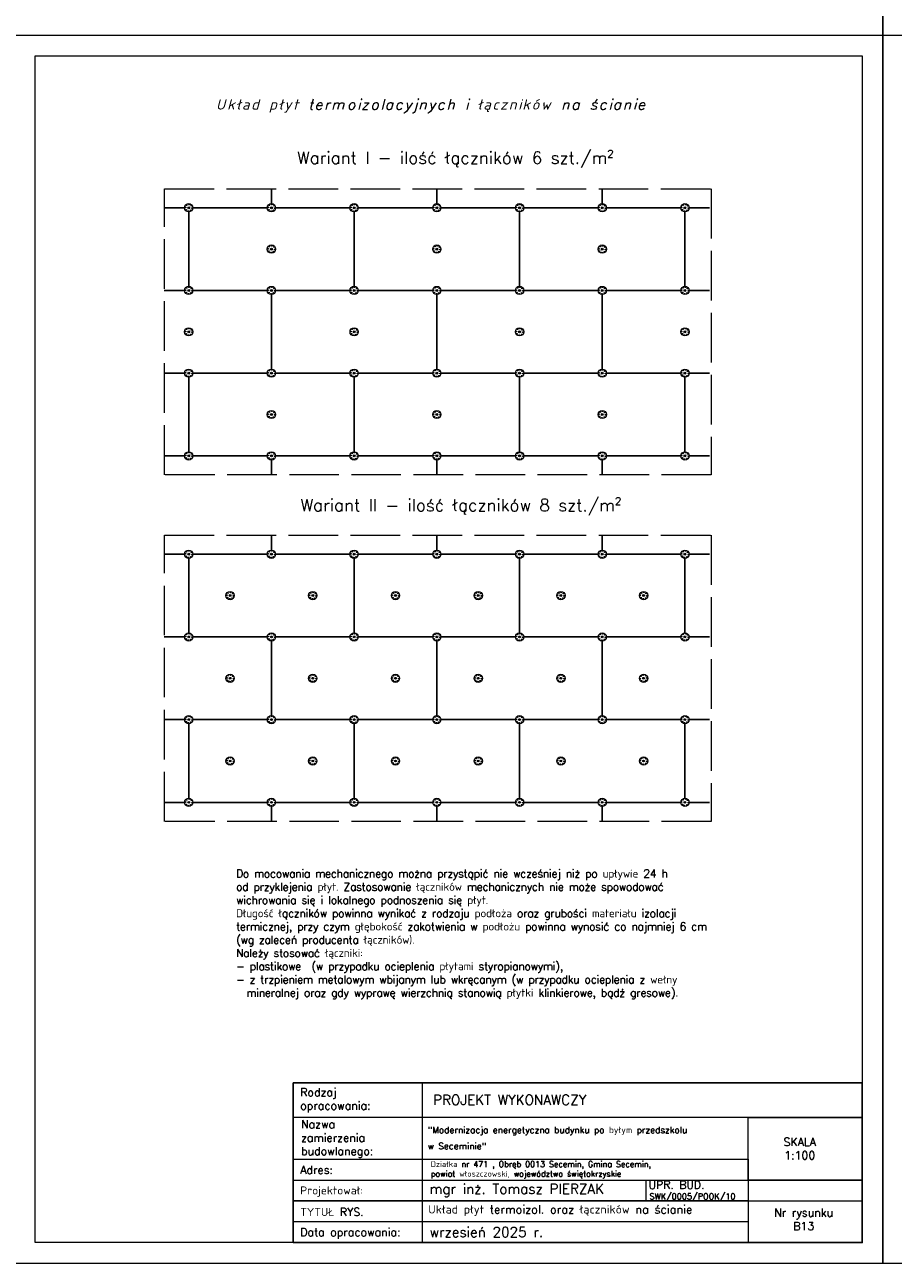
# Model space of a CAD drawing. Header units: millimetres. Extents: x 0 to 54826, y 42154 to 60442.
# Tile 30 of 64: x 48551 to 50651, y 42154 to 45149. Entities that reach past the tile are written whole.
import ezdxf

# ---------------------------------------------------------------- set-up
doc = ezdxf.new("R2010")
doc.units = ezdxf.units.MM
doc.linetypes.add('ACAD_ISO02W100', pattern=[15, 12, -3])
for name, color, linetype, lineweight in [('cienka', 3, 'Continuous', 18), ('linia', 100, 'Continuous', 25), ('opisy', 4, 'Continuous', 18), ('przerywa', 100, 'ACAD_ISO02W100', 5)]:
    doc.layers.add(name, color=color, linetype=linetype, lineweight=lineweight)
doc.styles.add('KASIA', font='romans.shx', dxfattribs={"height": 20})
doc.styles.get("Standard").update_dxf_attribs({"font": 'GOTHIC.TTF'})
doc.styles.add('tekst', font='segoeui.ttf', dxfattribs={"height": 20})

msp = doc.modelspace()

# ---------------------------------------------------------------- hatches: boundary and pattern name
at = {"lineweight": 5, "true_color": 0x000000}
for points in [[(48949.719, 44706.746, 1), (48945.297, 44706.746, 1)], [(49149.719, 44706.746, 1), (49145.297, 44706.746, 1)], [(49349.719, 44706.746, 1), (49345.297, 44706.746, 1)], [(49349.719, 44706.746, 1), (49345.297, 44706.746, 1)], [(49549.719, 44706.746, 1), (49545.297, 44706.746, 1)], [(49749.719, 44706.746, 1), (49745.297, 44706.746, 1)], [(49949.719, 44706.746, 1), (49945.297, 44706.746, 1)], [(50149.719, 44706.746, 1), (50145.297, 44706.746, 1)], [(49149.719, 44606.746, 1), (49145.297, 44606.746, 1)], [(49549.719, 44606.746, 1), (49545.297, 44606.746, 1)], [(49949.719, 44606.746, 1), (49945.297, 44606.746, 1)], [(48949.719, 44506.746, 1), (48945.297, 44506.746, 1)], [(49149.719, 44506.746, 1), (49145.297, 44506.746, 1)], [(49349.719, 44506.746, 1), (49345.297, 44506.746, 1)], [(49349.719, 44506.746, 1), (49345.297, 44506.746, 1)], [(49549.719, 44506.746, 1), (49545.297, 44506.746, 1)], [(49749.719, 44506.746, 1), (49745.297, 44506.746, 1)], [(49949.719, 44506.746, 1), (49945.297, 44506.746, 1)], [(50149.719, 44506.746, 1), (50145.297, 44506.746, 1)], [(48949.719, 44406.746, 1), (48945.297, 44406.746, 1)], [(49349.719, 44406.746, 1), (49345.297, 44406.746, 1)], [(49349.719, 44406.746, 1), (49345.297, 44406.746, 1)], [(49749.719, 44406.746, 1), (49745.297, 44406.746, 1)], [(50149.719, 44406.746, 1), (50145.297, 44406.746, 1)], [(48949.719, 44306.746, 1), (48945.297, 44306.746, 1)], [(49149.719, 44306.746, 1), (49145.297, 44306.746, 1)], [(49349.719, 44306.746, 1), (49345.297, 44306.746, 1)], [(49349.719, 44306.746, 1), (49345.297, 44306.746, 1)], [(49549.719, 44306.746, 1), (49545.297, 44306.746, 1)], [(49749.719, 44306.746, 1), (49745.297, 44306.746, 1)], [(49949.719, 44306.746, 1), (49945.297, 44306.746, 1)], [(50149.719, 44306.746, 1), (50145.297, 44306.746, 1)], [(49149.719, 44206.746, 1), (49145.297, 44206.746, 1)], [(49549.719, 44206.746, 1), (49545.297, 44206.746, 1)], [(49949.719, 44206.746, 1), (49945.297, 44206.746, 1)], [(48949.719, 44106.746, 1), (48945.297, 44106.746, 1)], [(49149.719, 44106.746, 1), (49145.297, 44106.746, 1)], [(49349.719, 44106.746, 1), (49345.297, 44106.746, 1)], [(49349.719, 44106.746, 1), (49345.297, 44106.746, 1)], [(49549.719, 44106.746, 1), (49545.297, 44106.746, 1)], [(49749.719, 44106.746, 1), (49745.297, 44106.746, 1)], [(49949.719, 44106.746, 1), (49945.297, 44106.746, 1)], [(50149.719, 44106.746, 1), (50145.297, 44106.746, 1)], [(48949.719, 43868.898, 1), (48945.297, 43868.898, 1)], [(49149.719, 43868.898, 1), (49145.297, 43868.898, 1)], [(49349.719, 43868.898, 1), (49345.297, 43868.898, 1)], [(49349.719, 43868.898, 1), (49345.297, 43868.898, 1)], [(49549.719, 43868.898, 1), (49545.297, 43868.898, 1)], [(49749.719, 43868.898, 1), (49745.297, 43868.898, 1)], [(49949.719, 43868.898, 1), (49945.297, 43868.898, 1)], [(50149.719, 43868.898, 1), (50145.297, 43868.898, 1)], [(49049.719, 43768.898, 1), (49045.297, 43768.898, 1)], [(49249.719, 43768.898, 1), (49245.297, 43768.898, 1)], [(49449.719, 43768.898, 1), (49445.297, 43768.898, 1)], [(49649.719, 43768.898, 1), (49645.297, 43768.898, 1)], [(49849.719, 43768.898, 1), (49845.297, 43768.898, 1)], [(50049.719, 43768.898, 1), (50045.297, 43768.898, 1)], [(48949.719, 43668.898, 1), (48945.297, 43668.898, 1)], [(49149.719, 43668.898, 1), (49145.297, 43668.898, 1)], [(49349.719, 43668.898, 1), (49345.297, 43668.898, 1)], [(49349.719, 43668.898, 1), (49345.297, 43668.898, 1)], [(49549.719, 43668.898, 1), (49545.297, 43668.898, 1)], [(49749.719, 43668.898, 1), (49745.297, 43668.898, 1)], [(49949.719, 43668.898, 1), (49945.297, 43668.898, 1)], [(50149.719, 43668.898, 1), (50145.297, 43668.898, 1)], [(49049.719, 43568.898, 1), (49045.297, 43568.898, 1)], [(49249.719, 43568.898, 1), (49245.297, 43568.898, 1)], [(49449.719, 43568.898, 1), (49445.297, 43568.898, 1)], [(49649.719, 43568.898, 1), (49645.297, 43568.898, 1)], [(49849.719, 43568.898, 1), (49845.297, 43568.898, 1)], [(50045.297, 43568.898, -1), (50049.719, 43568.898, -1)], [(48949.719, 43468.898, 1), (48945.297, 43468.898, 1)], [(49149.719, 43468.898, 1), (49145.297, 43468.898, 1)], [(49349.719, 43468.898, 1), (49345.297, 43468.898, 1)], [(49349.719, 43468.898, 1), (49345.297, 43468.898, 1)], [(49549.719, 43468.898, 1), (49545.297, 43468.898, 1)], [(49749.719, 43468.898, 1), (49745.297, 43468.898, 1)], [(49949.719, 43468.898, 1), (49945.297, 43468.898, 1)], [(50149.719, 43468.898, 1), (50145.297, 43468.898, 1)], [(49049.719, 43368.898, 1), (49045.297, 43368.898, 1)], [(49249.719, 43368.898, 1), (49245.297, 43368.898, 1)], [(49449.719, 43368.898, 1), (49445.297, 43368.898, 1)], [(49649.719, 43368.898, 1), (49645.297, 43368.898, 1)], [(49849.719, 43368.898, 1), (49845.297, 43368.898, 1)], [(50049.719, 43368.898, 1), (50045.297, 43368.898, 1)], [(48949.719, 43268.898, 1), (48945.297, 43268.898, 1)], [(49149.719, 43268.898, 1), (49145.297, 43268.898, 1)], [(49349.719, 43268.898, 1), (49345.297, 43268.898, 1)], [(49349.719, 43268.898, 1), (49345.297, 43268.898, 1)], [(49549.719, 43268.898, 1), (49545.297, 43268.898, 1)], [(49749.719, 43268.898, 1), (49745.297, 43268.898, 1)], [(49949.719, 43268.898, 1), (49945.297, 43268.898, 1)], [(50149.719, 43268.898, 1), (50145.297, 43268.898, 1)]]:
    msp.add_hatch(color=18, dxfattribs=at).paths.add_polyline_path(points)

# ---------------------------------------------------------------- linework, layer by layer
at = {"color": 18, "lineweight": 5, "true_color": 0x000000}
for centre, radius in [((48947.508, 44706.746), 10), ((48948.379, 44714.776), 1.016), ((49147.508, 44706.746), 10), ((49148.379, 44714.776), 1.016), ((49347.508, 44706.746), 10), ((49347.508, 44706.746), 10), ((49348.379, 44714.776), 1.016), ((49348.379, 44714.776), 1.016), ((49547.508, 44706.746), 10), ((49548.379, 44714.776), 1.016), ((49747.508, 44706.746), 10), ((49748.379, 44714.776), 1.016), ((49947.508, 44706.746), 10), ((49948.379, 44714.776), 1.016), ((50147.508, 44706.746), 10), ((50148.379, 44714.776), 1.016), ((48939.478, 44707.618), 1.016), ((48941.214, 44701.684), 1.016), ((48942.446, 44713.04), 1.016), ((48947.508, 44706.746), 2.211), ((48946.637, 44698.717), 1.016), ((48952.57, 44700.452), 1.016), ((48953.802, 44711.808), 1.016), ((48955.538, 44705.875), 1.016), ((49139.478, 44707.618), 1.016), ((49141.214, 44701.684), 1.016), ((49142.446, 44713.04), 1.016), ((49147.508, 44706.746), 2.211), ((49146.637, 44698.717), 1.016), ((49152.57, 44700.452), 1.016), ((49153.802, 44711.808), 1.016), ((49155.538, 44705.875), 1.016), ((49339.478, 44707.618), 1.016), ((49339.478, 44707.618), 1.016), ((49341.214, 44701.684), 1.016), ((49341.214, 44701.684), 1.016), ((49342.446, 44713.04), 1.016), ((49342.446, 44713.04), 1.016), ((49347.508, 44706.746), 2.211), ((49347.508, 44706.746), 2.211), ((49346.637, 44698.717), 1.016), ((49346.637, 44698.717), 1.016), ((49352.57, 44700.452), 1.016), ((49352.57, 44700.452), 1.016), ((49353.802, 44711.808), 1.016), ((49353.802, 44711.808), 1.016), ((49355.538, 44705.875), 1.016), ((49355.538, 44705.875), 1.016), ((49539.478, 44707.618), 1.016), ((49541.214, 44701.684), 1.016), ((49542.446, 44713.04), 1.016), ((49547.508, 44706.746), 2.211), ((49546.637, 44698.717), 1.016), ((49552.57, 44700.452), 1.016), ((49553.802, 44711.808), 1.016), ((49555.538, 44705.875), 1.016), ((49739.478, 44707.618), 1.016), ((49741.214, 44701.684), 1.016), ((49742.446, 44713.04), 1.016), ((49747.508, 44706.746), 2.211), ((49746.637, 44698.717), 1.016), ((49752.57, 44700.452), 1.016), ((49753.802, 44711.808), 1.016), ((49755.538, 44705.875), 1.016), ((49939.478, 44707.618), 1.016), ((49941.214, 44701.684), 1.016), ((49942.446, 44713.04), 1.016), ((49947.508, 44706.746), 2.211), ((49946.637, 44698.717), 1.016), ((49952.57, 44700.452), 1.016), ((49953.802, 44711.808), 1.016), ((49955.538, 44705.875), 1.016), ((50139.478, 44707.618), 1.016), ((50141.214, 44701.684), 1.016), ((50142.446, 44713.04), 1.016), ((50147.508, 44706.746), 2.211), ((50146.637, 44698.717), 1.016), ((50152.57, 44700.452), 1.016), ((50153.802, 44711.808), 1.016), ((50155.538, 44705.875), 1.016), ((49147.508, 44606.746), 10), ((49139.478, 44607.618), 1.016), ((49141.214, 44601.684), 1.016), ((49142.446, 44613.04), 1.016), ((49147.508, 44606.746), 2.211), ((49146.637, 44598.717), 1.016), ((49148.379, 44614.776), 1.016), ((49152.57, 44600.452), 1.016), ((49153.802, 44611.808), 1.016), ((49155.538, 44605.875), 1.016), ((49547.508, 44606.746), 10), ((49539.478, 44607.618), 1.016), ((49541.214, 44601.684), 1.016), ((49542.446, 44613.04), 1.016), ((49547.508, 44606.746), 2.211), ((49546.637, 44598.717), 1.016), ((49548.379, 44614.776), 1.016), ((49552.57, 44600.452), 1.016), ((49553.802, 44611.808), 1.016), ((49555.538, 44605.875), 1.016), ((49947.508, 44606.746), 10), ((49939.478, 44607.618), 1.016), ((49941.214, 44601.684), 1.016), ((49942.446, 44613.04), 1.016), ((49947.508, 44606.746), 2.211), ((49946.637, 44598.717), 1.016), ((49948.379, 44614.776), 1.016), ((49952.57, 44600.452), 1.016), ((49953.802, 44611.808), 1.016), ((49955.538, 44605.875), 1.016), ((48947.508, 44506.746), 10), ((48939.478, 44507.618), 1.016), ((48942.446, 44513.04), 1.016), ((48947.508, 44506.746), 2.211), ((48948.379, 44514.776), 1.016), ((48953.802, 44511.808), 1.016), ((48955.538, 44505.875), 1.016), ((49147.508, 44506.746), 10), ((49139.478, 44507.618), 1.016), ((49142.446, 44513.04), 1.016), ((49147.508, 44506.746), 2.211), ((49148.379, 44514.776), 1.016), ((49153.802, 44511.808), 1.016), ((49155.538, 44505.875), 1.016), ((49347.508, 44506.746), 10), ((49347.508, 44506.746), 10), ((49339.478, 44507.618), 1.016), ((49339.478, 44507.618), 1.016), ((49342.446, 44513.04), 1.016), ((49342.446, 44513.04), 1.016), ((49347.508, 44506.746), 2.211), ((49347.508, 44506.746), 2.211), ((49348.379, 44514.776), 1.016), ((49348.379, 44514.776), 1.016), ((49353.802, 44511.808), 1.016), ((49353.802, 44511.808), 1.016), ((49355.538, 44505.875), 1.016), ((49355.538, 44505.875), 1.016), ((49547.508, 44506.746), 10), ((49539.478, 44507.618), 1.016), ((49542.446, 44513.04), 1.016), ((49547.508, 44506.746), 2.211), ((49548.379, 44514.776), 1.016), ((49553.802, 44511.808), 1.016), ((49555.538, 44505.875), 1.016), ((49747.508, 44506.746), 10), ((49739.478, 44507.618), 1.016), ((49742.446, 44513.04), 1.016), ((49747.508, 44506.746), 2.211), ((49748.379, 44514.776), 1.016), ((49753.802, 44511.808), 1.016), ((49755.538, 44505.875), 1.016), ((49947.508, 44506.746), 10), ((49939.478, 44507.618), 1.016), ((49942.446, 44513.04), 1.016), ((49947.508, 44506.746), 2.211), ((49948.379, 44514.776), 1.016), ((49953.802, 44511.808), 1.016), ((49955.538, 44505.875), 1.016), ((50147.508, 44506.746), 10), ((50139.478, 44507.618), 1.016), ((50142.446, 44513.04), 1.016), ((50147.508, 44506.746), 2.211), ((50148.379, 44514.776), 1.016), ((50153.802, 44511.808), 1.016), ((50155.538, 44505.875), 1.016), ((48941.214, 44501.684), 1.016), ((48946.637, 44498.717), 1.016), ((48952.57, 44500.452), 1.016), ((49141.214, 44501.684), 1.016), ((49146.637, 44498.717), 1.016), ((49152.57, 44500.452), 1.016), ((49341.214, 44501.684), 1.016), ((49341.214, 44501.684), 1.016), ((49346.637, 44498.717), 1.016), ((49346.637, 44498.717), 1.016), ((49352.57, 44500.452), 1.016), ((49352.57, 44500.452), 1.016), ((49541.214, 44501.684), 1.016), ((49546.637, 44498.717), 1.016), ((49552.57, 44500.452), 1.016), ((49741.214, 44501.684), 1.016), ((49746.637, 44498.717), 1.016), ((49752.57, 44500.452), 1.016), ((49941.214, 44501.684), 1.016), ((49946.637, 44498.717), 1.016), ((49952.57, 44500.452), 1.016), ((50141.214, 44501.684), 1.016), ((50146.637, 44498.717), 1.016), ((50152.57, 44500.452), 1.016), ((48947.508, 44406.746), 10), ((48948.379, 44414.776), 1.016), ((49347.508, 44406.746), 10), ((49347.508, 44406.746), 10), ((49348.379, 44414.776), 1.016), ((49348.379, 44414.776), 1.016), ((49747.508, 44406.746), 10), ((49748.379, 44414.776), 1.016), ((50147.508, 44406.746), 10), ((50148.379, 44414.776), 1.016), ((48939.478, 44407.618), 1.016), ((48941.214, 44401.684), 1.016), ((48942.446, 44413.04), 1.016), ((48947.508, 44406.746), 2.211), ((48946.637, 44398.717), 1.016), ((48952.57, 44400.452), 1.016), ((48953.802, 44411.808), 1.016), ((48955.538, 44405.875), 1.016), ((49339.478, 44407.618), 1.016), ((49339.478, 44407.618), 1.016), ((49341.214, 44401.684), 1.016), ((49341.214, 44401.684), 1.016), ((49342.446, 44413.04), 1.016), ((49342.446, 44413.04), 1.016), ((49347.508, 44406.746), 2.211), ((49347.508, 44406.746), 2.211), ((49346.637, 44398.717), 1.016), ((49346.637, 44398.717), 1.016), ((49352.57, 44400.452), 1.016), ((49352.57, 44400.452), 1.016), ((49353.802, 44411.808), 1.016), ((49353.802, 44411.808), 1.016), ((49355.538, 44405.875), 1.016), ((49355.538, 44405.875), 1.016), ((49739.478, 44407.618), 1.016), ((49741.214, 44401.684), 1.016), ((49742.446, 44413.04), 1.016), ((49747.508, 44406.746), 2.211), ((49746.637, 44398.717), 1.016), ((49752.57, 44400.452), 1.016), ((49753.802, 44411.808), 1.016), ((49755.538, 44405.875), 1.016), ((50139.478, 44407.618), 1.016), ((50141.214, 44401.684), 1.016), ((50142.446, 44413.04), 1.016), ((50147.508, 44406.746), 2.211), ((50146.637, 44398.717), 1.016), ((50152.57, 44400.452), 1.016), ((50153.802, 44411.808), 1.016), ((50155.538, 44405.875), 1.016), ((48947.508, 44306.746), 10), ((48939.478, 44307.618), 1.016), ((48941.214, 44301.684), 1.016), ((48942.446, 44313.04), 1.016), ((48947.508, 44306.746), 2.211), ((48946.637, 44298.717), 1.016), ((48948.379, 44314.776), 1.016), ((48952.57, 44300.452), 1.016), ((48953.802, 44311.808), 1.016), ((48955.538, 44305.875), 1.016), ((49147.508, 44306.746), 10), ((49139.478, 44307.618), 1.016), ((49141.214, 44301.684), 1.016), ((49142.446, 44313.04), 1.016), ((49147.508, 44306.746), 2.211), ((49146.637, 44298.717), 1.016), ((49148.379, 44314.776), 1.016), ((49152.57, 44300.452), 1.016), ((49153.802, 44311.808), 1.016), ((49155.538, 44305.875), 1.016), ((49347.508, 44306.746), 10), ((49347.508, 44306.746), 10), ((49339.478, 44307.618), 1.016), ((49339.478, 44307.618), 1.016), ((49341.214, 44301.684), 1.016), ((49341.214, 44301.684), 1.016), ((49342.446, 44313.04), 1.016), ((49342.446, 44313.04), 1.016), ((49347.508, 44306.746), 2.211), ((49347.508, 44306.746), 2.211), ((49346.637, 44298.717), 1.016), ((49346.637, 44298.717), 1.016), ((49348.379, 44314.776), 1.016), ((49348.379, 44314.776), 1.016), ((49352.57, 44300.452), 1.016), ((49352.57, 44300.452), 1.016), ((49353.802, 44311.808), 1.016), ((49353.802, 44311.808), 1.016), ((49355.538, 44305.875), 1.016), ((49355.538, 44305.875), 1.016), ((49547.508, 44306.746), 10), ((49539.478, 44307.618), 1.016), ((49541.214, 44301.684), 1.016), ((49542.446, 44313.04), 1.016), ((49547.508, 44306.746), 2.211), ((49546.637, 44298.717), 1.016), ((49548.379, 44314.776), 1.016), ((49552.57, 44300.452), 1.016), ((49553.802, 44311.808), 1.016), ((49555.538, 44305.875), 1.016), ((49747.508, 44306.746), 10), ((49739.478, 44307.618), 1.016), ((49741.214, 44301.684), 1.016), ((49742.446, 44313.04), 1.016), ((49747.508, 44306.746), 2.211), ((49746.637, 44298.717), 1.016), ((49748.379, 44314.776), 1.016), ((49752.57, 44300.452), 1.016), ((49753.802, 44311.808), 1.016), ((49755.538, 44305.875), 1.016), ((49947.508, 44306.746), 10), ((49939.478, 44307.618), 1.016), ((49941.214, 44301.684), 1.016), ((49942.446, 44313.04), 1.016), ((49947.508, 44306.746), 2.211), ((49946.637, 44298.717), 1.016), ((49948.379, 44314.776), 1.016), ((49952.57, 44300.452), 1.016), ((49953.802, 44311.808), 1.016), ((49955.538, 44305.875), 1.016), ((50147.508, 44306.746), 10), ((50139.478, 44307.618), 1.016), ((50141.214, 44301.684), 1.016), ((50142.446, 44313.04), 1.016), ((50147.508, 44306.746), 2.211), ((50146.637, 44298.717), 1.016), ((50148.379, 44314.776), 1.016), ((50152.57, 44300.452), 1.016), ((50153.802, 44311.808), 1.016), ((50155.538, 44305.875), 1.016), ((49147.508, 44206.746), 10), ((49139.478, 44207.618), 1.016), ((49142.446, 44213.04), 1.016), ((49147.508, 44206.746), 2.211), ((49148.379, 44214.776), 1.016), ((49153.802, 44211.808), 1.016), ((49155.538, 44205.875), 1.016), ((49547.508, 44206.746), 10), ((49539.478, 44207.618), 1.016), ((49542.446, 44213.04), 1.016), ((49547.508, 44206.746), 2.211), ((49548.379, 44214.776), 1.016), ((49553.802, 44211.808), 1.016), ((49555.538, 44205.875), 1.016), ((49947.508, 44206.746), 10), ((49939.478, 44207.618), 1.016), ((49942.446, 44213.04), 1.016), ((49947.508, 44206.746), 2.211), ((49948.379, 44214.776), 1.016), ((49953.802, 44211.808), 1.016), ((49955.538, 44205.875), 1.016), ((49141.214, 44201.684), 1.016), ((49146.637, 44198.717), 1.016), ((49152.57, 44200.452), 1.016), ((49541.214, 44201.684), 1.016), ((49546.637, 44198.717), 1.016), ((49552.57, 44200.452), 1.016), ((49941.214, 44201.684), 1.016), ((49946.637, 44198.717), 1.016), ((49952.57, 44200.452), 1.016), ((48947.508, 44106.746), 10), ((49147.508, 44106.746), 10), ((49347.508, 44106.746), 10), ((49347.508, 44106.746), 10), ((49547.508, 44106.746), 10), ((49747.508, 44106.746), 10), ((49947.508, 44106.746), 10), ((50147.508, 44106.746), 10), ((48939.478, 44107.618), 1.016), ((48941.214, 44101.684), 1.016), ((48942.446, 44113.04), 1.016), ((48947.508, 44106.746), 2.211), ((48946.637, 44098.717), 1.016), ((48948.379, 44114.776), 1.016), ((48952.57, 44100.452), 1.016), ((48953.802, 44111.808), 1.016), ((48955.538, 44105.875), 1.016), ((49139.478, 44107.618), 1.016), ((49141.214, 44101.684), 1.016), ((49142.446, 44113.04), 1.016), ((49147.508, 44106.746), 2.211), ((49146.637, 44098.717), 1.016), ((49148.379, 44114.776), 1.016), ((49152.57, 44100.452), 1.016), ((49153.802, 44111.808), 1.016), ((49155.538, 44105.875), 1.016), ((49339.478, 44107.618), 1.016), ((49339.478, 44107.618), 1.016), ((49341.214, 44101.684), 1.016), ((49341.214, 44101.684), 1.016), ((49342.446, 44113.04), 1.016), ((49342.446, 44113.04), 1.016), ((49347.508, 44106.746), 2.211), ((49347.508, 44106.746), 2.211), ((49346.637, 44098.717), 1.016), ((49346.637, 44098.717), 1.016), ((49348.379, 44114.776), 1.016), ((49348.379, 44114.776), 1.016), ((49352.57, 44100.452), 1.016), ((49352.57, 44100.452), 1.016), ((49353.802, 44111.808), 1.016), ((49353.802, 44111.808), 1.016), ((49355.538, 44105.875), 1.016), ((49355.538, 44105.875), 1.016), ((49539.478, 44107.618), 1.016), ((49541.214, 44101.684), 1.016), ((49542.446, 44113.04), 1.016), ((49547.508, 44106.746), 2.211), ((49546.637, 44098.717), 1.016), ((49548.379, 44114.776), 1.016), ((49552.57, 44100.452), 1.016), ((49553.802, 44111.808), 1.016), ((49555.538, 44105.875), 1.016), ((49739.478, 44107.618), 1.016), ((49741.214, 44101.684), 1.016), ((49742.446, 44113.04), 1.016), ((49747.508, 44106.746), 2.211), ((49746.637, 44098.717), 1.016), ((49748.379, 44114.776), 1.016), ((49752.57, 44100.452), 1.016), ((49753.802, 44111.808), 1.016), ((49755.538, 44105.875), 1.016), ((49939.478, 44107.618), 1.016), ((49941.214, 44101.684), 1.016), ((49942.446, 44113.04), 1.016), ((49947.508, 44106.746), 2.211), ((49946.637, 44098.717), 1.016), ((49948.379, 44114.776), 1.016), ((49952.57, 44100.452), 1.016), ((49953.802, 44111.808), 1.016), ((49955.538, 44105.875), 1.016), ((50139.478, 44107.618), 1.016), ((50141.214, 44101.684), 1.016), ((50142.446, 44113.04), 1.016), ((50147.508, 44106.746), 2.211), ((50146.637, 44098.717), 1.016), ((50148.379, 44114.776), 1.016), ((50152.57, 44100.452), 1.016), ((50153.802, 44111.808), 1.016), ((50155.538, 44105.875), 1.016), ((48947.508, 43868.898), 10), ((48948.379, 43876.928), 1.016), ((49147.508, 43868.898), 10), ((49148.379, 43876.928), 1.016), ((49347.508, 43868.898), 10), ((49347.508, 43868.898), 10), ((49348.379, 43876.928), 1.016), ((49348.379, 43876.928), 1.016), ((49547.508, 43868.898), 10), ((49548.379, 43876.928), 1.016), ((49747.508, 43868.898), 10), ((49748.379, 43876.928), 1.016), ((49947.508, 43868.898), 10), ((49948.379, 43876.928), 1.016), ((50147.508, 43868.898), 10), ((50148.379, 43876.928), 1.016), ((48939.478, 43869.769), 1.016), ((48941.214, 43863.836), 1.016), ((48942.446, 43875.192), 1.016), ((48947.508, 43868.898), 2.211), ((48946.637, 43860.868), 1.016), ((48952.57, 43862.604), 1.016), ((48953.802, 43873.96), 1.016), ((48955.538, 43868.027), 1.016), ((49139.478, 43869.769), 1.016), ((49141.214, 43863.836), 1.016), ((49142.446, 43875.192), 1.016), ((49147.508, 43868.898), 2.211), ((49146.637, 43860.868), 1.016), ((49152.57, 43862.604), 1.016), ((49153.802, 43873.96), 1.016), ((49155.538, 43868.027), 1.016), ((49339.478, 43869.769), 1.016), ((49339.478, 43869.769), 1.016), ((49341.214, 43863.836), 1.016), ((49341.214, 43863.836), 1.016), ((49342.446, 43875.192), 1.016), ((49342.446, 43875.192), 1.016), ((49347.508, 43868.898), 2.211), ((49347.508, 43868.898), 2.211), ((49346.637, 43860.868), 1.016), ((49346.637, 43860.868), 1.016), ((49352.57, 43862.604), 1.016), ((49352.57, 43862.604), 1.016), ((49353.802, 43873.96), 1.016), ((49353.802, 43873.96), 1.016), ((49355.538, 43868.027), 1.016), ((49355.538, 43868.027), 1.016), ((49539.478, 43869.769), 1.016), ((49541.214, 43863.836), 1.016), ((49542.446, 43875.192), 1.016), ((49547.508, 43868.898), 2.211), ((49546.637, 43860.868), 1.016), ((49552.57, 43862.604), 1.016), ((49553.802, 43873.96), 1.016), ((49555.538, 43868.027), 1.016), ((49739.478, 43869.769), 1.016), ((49741.214, 43863.836), 1.016), ((49742.446, 43875.192), 1.016), ((49747.508, 43868.898), 2.211), ((49746.637, 43860.868), 1.016), ((49752.57, 43862.604), 1.016), ((49753.802, 43873.96), 1.016), ((49755.538, 43868.027), 1.016), ((49939.478, 43869.769), 1.016), ((49941.214, 43863.836), 1.016), ((49942.446, 43875.192), 1.016), ((49947.508, 43868.898), 2.211), ((49946.637, 43860.868), 1.016), ((49952.57, 43862.604), 1.016), ((49953.802, 43873.96), 1.016), ((49955.538, 43868.027), 1.016), ((50139.478, 43869.769), 1.016), ((50141.214, 43863.836), 1.016), ((50142.446, 43875.192), 1.016), ((50147.508, 43868.898), 2.211), ((50146.637, 43860.868), 1.016), ((50152.57, 43862.604), 1.016), ((50153.802, 43873.96), 1.016), ((50155.538, 43868.027), 1.016), ((49047.508, 43768.898), 10), ((49039.478, 43769.769), 1.016), ((49041.214, 43763.836), 1.016), ((49042.446, 43775.192), 1.016), ((49047.508, 43768.898), 2.211), ((49046.637, 43760.868), 1.016), ((49048.379, 43776.928), 1.016), ((49052.57, 43762.604), 1.016), ((49053.802, 43773.96), 1.016), ((49055.538, 43768.027), 1.016), ((49247.508, 43768.898), 10), ((49239.478, 43769.769), 1.016), ((49241.214, 43763.836), 1.016), ((49242.446, 43775.192), 1.016), ((49247.508, 43768.898), 2.211), ((49246.637, 43760.868), 1.016), ((49248.379, 43776.928), 1.016), ((49252.57, 43762.604), 1.016), ((49253.802, 43773.96), 1.016), ((49255.538, 43768.027), 1.016), ((49447.508, 43768.898), 10), ((49439.478, 43769.769), 1.016), ((49441.214, 43763.836), 1.016), ((49442.446, 43775.192), 1.016), ((49447.508, 43768.898), 2.211), ((49446.637, 43760.868), 1.016), ((49448.379, 43776.928), 1.016), ((49452.57, 43762.604), 1.016), ((49453.802, 43773.96), 1.016), ((49455.538, 43768.027), 1.016), ((49647.508, 43768.898), 10), ((49639.478, 43769.769), 1.016), ((49641.214, 43763.836), 1.016), ((49642.446, 43775.192), 1.016), ((49647.508, 43768.898), 2.211), ((49646.637, 43760.868), 1.016), ((49648.379, 43776.928), 1.016), ((49652.57, 43762.604), 1.016), ((49653.802, 43773.96), 1.016), ((49655.538, 43768.027), 1.016), ((49847.508, 43768.898), 10), ((49839.478, 43769.769), 1.016), ((49841.214, 43763.836), 1.016), ((49842.446, 43775.192), 1.016), ((49847.508, 43768.898), 2.211), ((49846.637, 43760.868), 1.016), ((49848.379, 43776.928), 1.016), ((49852.57, 43762.604), 1.016), ((49853.802, 43773.96), 1.016), ((49855.538, 43768.027), 1.016), ((50047.508, 43768.898), 10), ((50039.478, 43769.769), 1.016), ((50041.214, 43763.836), 1.016), ((50042.446, 43775.192), 1.016), ((50047.508, 43768.898), 2.211), ((50046.637, 43760.868), 1.016), ((50048.379, 43776.928), 1.016), ((50052.57, 43762.604), 1.016), ((50053.802, 43773.96), 1.016), ((50055.538, 43768.027), 1.016), ((48947.508, 43668.898), 10), ((48939.478, 43669.769), 1.016), ((48942.446, 43675.192), 1.016), ((48947.508, 43668.898), 2.211), ((48948.379, 43676.928), 1.016), ((48953.802, 43673.96), 1.016), ((48955.538, 43668.027), 1.016), ((49147.508, 43668.898), 10), ((49139.478, 43669.769), 1.016), ((49142.446, 43675.192), 1.016), ((49147.508, 43668.898), 2.211), ((49148.379, 43676.928), 1.016), ((49153.802, 43673.96), 1.016), ((49155.538, 43668.027), 1.016), ((49347.508, 43668.898), 10), ((49347.508, 43668.898), 10), ((49339.478, 43669.769), 1.016), ((49339.478, 43669.769), 1.016), ((49342.446, 43675.192), 1.016), ((49342.446, 43675.192), 1.016), ((49347.508, 43668.898), 2.211), ((49347.508, 43668.898), 2.211), ((49348.379, 43676.928), 1.016), ((49348.379, 43676.928), 1.016), ((49353.802, 43673.96), 1.016), ((49353.802, 43673.96), 1.016), ((49355.538, 43668.027), 1.016), ((49355.538, 43668.027), 1.016), ((49547.508, 43668.898), 10), ((49539.478, 43669.769), 1.016), ((49542.446, 43675.192), 1.016), ((49547.508, 43668.898), 2.211), ((49548.379, 43676.928), 1.016), ((49553.802, 43673.96), 1.016), ((49555.538, 43668.027), 1.016), ((49747.508, 43668.898), 10), ((49739.478, 43669.769), 1.016), ((49742.446, 43675.192), 1.016), ((49747.508, 43668.898), 2.211), ((49748.379, 43676.928), 1.016), ((49753.802, 43673.96), 1.016), ((49755.538, 43668.027), 1.016), ((49947.508, 43668.898), 10), ((49939.478, 43669.769), 1.016), ((49942.446, 43675.192), 1.016), ((49947.508, 43668.898), 2.211), ((49948.379, 43676.928), 1.016), ((49953.802, 43673.96), 1.016), ((49955.538, 43668.027), 1.016), ((50147.508, 43668.898), 10), ((50139.478, 43669.769), 1.016), ((50142.446, 43675.192), 1.016), ((50147.508, 43668.898), 2.211), ((50148.379, 43676.928), 1.016), ((50153.802, 43673.96), 1.016), ((50155.538, 43668.027), 1.016), ((48941.214, 43663.836), 1.016), ((48946.637, 43660.868), 1.016), ((48952.57, 43662.604), 1.016), ((49141.214, 43663.836), 1.016), ((49146.637, 43660.868), 1.016), ((49152.57, 43662.604), 1.016), ((49341.214, 43663.836), 1.016), ((49341.214, 43663.836), 1.016), ((49346.637, 43660.868), 1.016), ((49346.637, 43660.868), 1.016), ((49352.57, 43662.604), 1.016), ((49352.57, 43662.604), 1.016), ((49541.214, 43663.836), 1.016), ((49546.637, 43660.868), 1.016), ((49552.57, 43662.604), 1.016), ((49741.214, 43663.836), 1.016), ((49746.637, 43660.868), 1.016), ((49752.57, 43662.604), 1.016), ((49941.214, 43663.836), 1.016), ((49946.637, 43660.868), 1.016), ((49952.57, 43662.604), 1.016), ((50141.214, 43663.836), 1.016), ((50146.637, 43660.868), 1.016), ((50152.57, 43662.604), 1.016), ((49047.508, 43568.898), 10), ((49048.379, 43576.928), 1.016), ((49247.508, 43568.898), 10), ((49248.379, 43576.928), 1.016), ((49447.508, 43568.898), 10), ((49448.379, 43576.928), 1.016), ((49647.508, 43568.898), 10), ((49648.379, 43576.928), 1.016), ((49847.508, 43568.898), 10), ((49848.379, 43576.928), 1.016), ((50047.508, 43568.898), 10), ((50046.637, 43576.928), 1.016), ((49039.478, 43569.769), 1.016), ((49041.214, 43563.836), 1.016), ((49042.446, 43575.192), 1.016), ((49047.508, 43568.898), 2.211), ((49046.637, 43560.868), 1.016), ((49052.57, 43562.604), 1.016), ((49053.802, 43573.96), 1.016), ((49055.538, 43568.027), 1.016), ((49239.478, 43569.769), 1.016), ((49241.214, 43563.836), 1.016), ((49242.446, 43575.192), 1.016), ((49247.508, 43568.898), 2.211), ((49246.637, 43560.868), 1.016), ((49252.57, 43562.604), 1.016), ((49253.802, 43573.96), 1.016), ((49255.538, 43568.027), 1.016), ((49439.478, 43569.769), 1.016), ((49441.214, 43563.836), 1.016), ((49442.446, 43575.192), 1.016), ((49447.508, 43568.898), 2.211), ((49446.637, 43560.868), 1.016), ((49452.57, 43562.604), 1.016), ((49453.802, 43573.96), 1.016), ((49455.538, 43568.027), 1.016), ((49639.478, 43569.769), 1.016), ((49641.214, 43563.836), 1.016), ((49642.446, 43575.192), 1.016), ((49647.508, 43568.898), 2.211), ((49646.637, 43560.868), 1.016), ((49652.57, 43562.604), 1.016), ((49653.802, 43573.96), 1.016), ((49655.538, 43568.027), 1.016), ((49839.478, 43569.769), 1.016), ((49841.214, 43563.836), 1.016), ((49842.446, 43575.192), 1.016), ((49847.508, 43568.898), 2.211), ((49846.637, 43560.868), 1.016), ((49852.57, 43562.604), 1.016), ((49853.802, 43573.96), 1.016), ((49855.538, 43568.027), 1.016), ((50039.478, 43568.027), 1.016), ((50041.214, 43573.96), 1.016), ((50042.446, 43562.604), 1.016), ((50047.508, 43568.898), 2.211), ((50048.379, 43560.868), 1.016), ((50052.57, 43575.192), 1.016), ((50053.802, 43563.836), 1.016), ((50055.538, 43569.769), 1.016), ((48947.508, 43468.898), 10), ((48939.478, 43469.769), 1.016), ((48941.214, 43463.836), 1.016), ((48942.446, 43475.192), 1.016), ((48947.508, 43468.898), 2.211), ((48946.637, 43460.868), 1.016), ((48948.379, 43476.928), 1.016), ((48952.57, 43462.604), 1.016), ((48953.802, 43473.96), 1.016), ((48955.538, 43468.027), 1.016), ((49147.508, 43468.898), 10), ((49139.478, 43469.769), 1.016), ((49141.214, 43463.836), 1.016), ((49142.446, 43475.192), 1.016), ((49147.508, 43468.898), 2.211), ((49146.637, 43460.868), 1.016), ((49148.379, 43476.928), 1.016), ((49152.57, 43462.604), 1.016), ((49153.802, 43473.96), 1.016), ((49155.538, 43468.027), 1.016), ((49347.508, 43468.898), 10), ((49347.508, 43468.898), 10), ((49339.478, 43469.769), 1.016), ((49339.478, 43469.769), 1.016), ((49341.214, 43463.836), 1.016), ((49341.214, 43463.836), 1.016), ((49342.446, 43475.192), 1.016), ((49342.446, 43475.192), 1.016), ((49347.508, 43468.898), 2.211), ((49347.508, 43468.898), 2.211), ((49346.637, 43460.868), 1.016), ((49346.637, 43460.868), 1.016), ((49348.379, 43476.928), 1.016), ((49348.379, 43476.928), 1.016), ((49352.57, 43462.604), 1.016), ((49352.57, 43462.604), 1.016), ((49353.802, 43473.96), 1.016), ((49353.802, 43473.96), 1.016), ((49355.538, 43468.027), 1.016), ((49355.538, 43468.027), 1.016), ((49547.508, 43468.898), 10), ((49539.478, 43469.769), 1.016), ((49541.214, 43463.836), 1.016), ((49542.446, 43475.192), 1.016), ((49547.508, 43468.898), 2.211), ((49546.637, 43460.868), 1.016), ((49548.379, 43476.928), 1.016), ((49552.57, 43462.604), 1.016), ((49553.802, 43473.96), 1.016), ((49555.538, 43468.027), 1.016), ((49747.508, 43468.898), 10), ((49739.478, 43469.769), 1.016), ((49741.214, 43463.836), 1.016), ((49742.446, 43475.192), 1.016), ((49747.508, 43468.898), 2.211), ((49746.637, 43460.868), 1.016), ((49748.379, 43476.928), 1.016), ((49752.57, 43462.604), 1.016), ((49753.802, 43473.96), 1.016), ((49755.538, 43468.027), 1.016), ((49947.508, 43468.898), 10), ((49939.478, 43469.769), 1.016), ((49941.214, 43463.836), 1.016), ((49942.446, 43475.192), 1.016), ((49947.508, 43468.898), 2.211), ((49946.637, 43460.868), 1.016), ((49948.379, 43476.928), 1.016), ((49952.57, 43462.604), 1.016), ((49953.802, 43473.96), 1.016), ((49955.538, 43468.027), 1.016), ((50147.508, 43468.898), 10), ((50139.478, 43469.769), 1.016), ((50141.214, 43463.836), 1.016), ((50142.446, 43475.192), 1.016), ((50147.508, 43468.898), 2.211), ((50146.637, 43460.868), 1.016), ((50148.379, 43476.928), 1.016), ((50152.57, 43462.604), 1.016), ((50153.802, 43473.96), 1.016), ((50155.538, 43468.027), 1.016), ((49047.508, 43368.898), 10), ((49039.478, 43369.769), 1.016), ((49042.446, 43375.192), 1.016), ((49047.508, 43368.898), 2.211), ((49048.379, 43376.928), 1.016), ((49053.802, 43373.96), 1.016), ((49055.538, 43368.027), 1.016), ((49247.508, 43368.898), 10), ((49239.478, 43369.769), 1.016), ((49242.446, 43375.192), 1.016), ((49247.508, 43368.898), 2.211), ((49248.379, 43376.928), 1.016), ((49253.802, 43373.96), 1.016), ((49255.538, 43368.027), 1.016), ((49447.508, 43368.898), 10), ((49439.478, 43369.769), 1.016), ((49442.446, 43375.192), 1.016), ((49447.508, 43368.898), 2.211), ((49448.379, 43376.928), 1.016), ((49453.802, 43373.96), 1.016), ((49455.538, 43368.027), 1.016), ((49647.508, 43368.898), 10), ((49639.478, 43369.769), 1.016), ((49642.446, 43375.192), 1.016), ((49647.508, 43368.898), 2.211), ((49648.379, 43376.928), 1.016), ((49653.802, 43373.96), 1.016), ((49655.538, 43368.027), 1.016), ((49847.508, 43368.898), 10), ((49839.478, 43369.769), 1.016), ((49842.446, 43375.192), 1.016), ((49847.508, 43368.898), 2.211), ((49848.379, 43376.928), 1.016), ((49853.802, 43373.96), 1.016), ((49855.538, 43368.027), 1.016), ((50047.508, 43368.898), 10), ((50039.478, 43369.769), 1.016), ((50042.446, 43375.192), 1.016), ((50047.508, 43368.898), 2.211), ((50048.379, 43376.928), 1.016), ((50053.802, 43373.96), 1.016), ((50055.538, 43368.027), 1.016), ((49041.214, 43363.836), 1.016), ((49046.637, 43360.868), 1.016), ((49052.57, 43362.604), 1.016), ((49241.214, 43363.836), 1.016), ((49246.637, 43360.868), 1.016), ((49252.57, 43362.604), 1.016), ((49441.214, 43363.836), 1.016), ((49446.637, 43360.868), 1.016), ((49452.57, 43362.604), 1.016), ((49641.214, 43363.836), 1.016), ((49646.637, 43360.868), 1.016), ((49652.57, 43362.604), 1.016), ((49841.214, 43363.836), 1.016), ((49846.637, 43360.868), 1.016), ((49852.57, 43362.604), 1.016), ((50041.214, 43363.836), 1.016), ((50046.637, 43360.868), 1.016), ((50052.57, 43362.604), 1.016), ((48947.508, 43268.898), 10), ((48948.379, 43276.928), 1.016), ((49147.508, 43268.898), 10), ((49148.379, 43276.928), 1.016), ((49347.508, 43268.898), 10), ((49347.508, 43268.898), 10), ((49348.379, 43276.928), 1.016), ((49348.379, 43276.928), 1.016), ((49547.508, 43268.898), 10), ((49548.379, 43276.928), 1.016), ((49747.508, 43268.898), 10), ((49748.379, 43276.928), 1.016), ((49947.508, 43268.898), 10), ((49948.379, 43276.928), 1.016), ((50147.508, 43268.898), 10), ((50148.379, 43276.928), 1.016), ((48939.478, 43269.769), 1.016), ((48941.214, 43263.836), 1.016), ((48942.446, 43275.192), 1.016), ((48947.508, 43268.898), 2.211), ((48946.637, 43260.868), 1.016), ((48952.57, 43262.604), 1.016), ((48953.802, 43273.96), 1.016), ((48955.538, 43268.027), 1.016), ((49139.478, 43269.769), 1.016), ((49141.214, 43263.836), 1.016), ((49142.446, 43275.192), 1.016), ((49147.508, 43268.898), 2.211), ((49146.637, 43260.868), 1.016), ((49152.57, 43262.604), 1.016), ((49153.802, 43273.96), 1.016), ((49155.538, 43268.027), 1.016), ((49339.478, 43269.769), 1.016), ((49339.478, 43269.769), 1.016), ((49341.214, 43263.836), 1.016), ((49341.214, 43263.836), 1.016), ((49342.446, 43275.192), 1.016), ((49342.446, 43275.192), 1.016), ((49347.508, 43268.898), 2.211), ((49347.508, 43268.898), 2.211), ((49346.637, 43260.868), 1.016), ((49346.637, 43260.868), 1.016), ((49352.57, 43262.604), 1.016), ((49352.57, 43262.604), 1.016), ((49353.802, 43273.96), 1.016), ((49353.802, 43273.96), 1.016), ((49355.538, 43268.027), 1.016), ((49355.538, 43268.027), 1.016), ((49539.478, 43269.769), 1.016), ((49541.214, 43263.836), 1.016), ((49542.446, 43275.192), 1.016), ((49547.508, 43268.898), 2.211), ((49546.637, 43260.868), 1.016), ((49552.57, 43262.604), 1.016), ((49553.802, 43273.96), 1.016), ((49555.538, 43268.027), 1.016), ((49739.478, 43269.769), 1.016), ((49741.214, 43263.836), 1.016), ((49742.446, 43275.192), 1.016), ((49747.508, 43268.898), 2.211), ((49746.637, 43260.868), 1.016), ((49752.57, 43262.604), 1.016), ((49753.802, 43273.96), 1.016), ((49755.538, 43268.027), 1.016), ((49939.478, 43269.769), 1.016), ((49941.214, 43263.836), 1.016), ((49942.446, 43275.192), 1.016), ((49947.508, 43268.898), 2.211), ((49946.637, 43260.868), 1.016), ((49952.57, 43262.604), 1.016), ((49953.802, 43273.96), 1.016), ((49955.538, 43268.027), 1.016), ((50139.478, 43269.769), 1.016), ((50141.214, 43263.836), 1.016), ((50142.446, 43275.192), 1.016), ((50147.508, 43268.898), 2.211), ((50146.637, 43260.868), 1.016), ((50152.57, 43262.604), 1.016), ((50153.802, 43273.96), 1.016), ((50155.538, 43268.027), 1.016)]:
    msp.add_circle(centre, radius, dxfattribs=at)
at = {"layer": 'cienka', "color": 18, "true_color": 0x000000}
for p, q in [((50626.075, 48094.309), (50626.075, 45124.309)), ((50626.075, 45124.309), (50626.075, 48094.309)), ((50626.075, 45124.309), (50626.075, 48094.309)), ((48526.075, 45124.309), (50626.075, 45124.309)), ((48526.075, 45124.309), (50626.075, 45124.309)), ((50626.075, 45124.309), (50626.075, 42154.309)), ((50626.075, 42154.309), (50626.075, 45124.309)), ((50626.075, 45124.309), (52726.075, 45124.309)), ((50626.075, 45124.309), (52726.075, 45124.309)), ((50626.075, 42154.309), (50626.075, 45124.309)), ((48576.075, 42204.309), (48576.075, 45074.309)), ((48576.075, 45074.309), (50576.075, 45074.309)), ((48576.075, 42204.309), (48576.075, 45074.309)), ((50576.075, 45074.309), (50576.075, 42204.309)), ((50053.054, 42356.056), (50053.054, 42305.707)), ((50264.075, 42305.074), (50576.075, 42305.074)), ((50576.075, 42204.309), (48576.075, 42204.309)), ((48526.075, 42154.309), (50626.075, 42154.309)), ((50626.075, 42154.309), (52726.075, 42154.309))]:
    msp.add_line(p, q, dxfattribs=at)
at = {"layer": 'linia', "color": 18, "true_color": 0x000000}
for p, q in [((49147.508, 44716.746), (49147.508, 44752.814)), ((49547.508, 44716.746), (49547.508, 44752.814)), ((49947.508, 44716.746), (49947.508, 44752.814)), ((48937.508, 44706.746), (48887.819, 44706.746)), ((48947.508, 44696.746), (48947.508, 44516.746)), ((48957.508, 44706.746), (49137.508, 44706.746)), ((49157.508, 44706.746), (49337.508, 44706.746)), ((49347.508, 44696.746), (49347.508, 44516.746)), ((49357.508, 44706.746), (49537.508, 44706.746)), ((49557.508, 44706.746), (49737.508, 44706.746)), ((49747.508, 44696.746), (49747.508, 44516.746)), ((49757.508, 44706.746), (49937.508, 44706.746)), ((49957.508, 44706.746), (50137.508, 44706.746)), ((50147.508, 44696.746), (50147.508, 44516.746)), ((50157.508, 44706.746), (50207.197, 44706.746)), ((48937.508, 44506.746), (48887.819, 44506.746)), ((48957.508, 44506.746), (49137.508, 44506.746)), ((49157.508, 44506.746), (49337.508, 44506.746)), ((49357.508, 44506.746), (49537.508, 44506.746)), ((49557.508, 44506.746), (49737.508, 44506.746)), ((49757.508, 44506.746), (49937.508, 44506.746)), ((49957.508, 44506.746), (50137.508, 44506.746)), ((50157.508, 44506.746), (50207.197, 44506.746)), ((49147.508, 44496.746), (49147.508, 44316.746)), ((49547.508, 44496.746), (49547.508, 44316.746)), ((49947.508, 44496.746), (49947.508, 44316.746)), ((48937.508, 44306.746), (48887.819, 44306.746)), ((48947.508, 44296.746), (48947.508, 44116.746)), ((48957.508, 44306.746), (49137.508, 44306.746)), ((49157.508, 44306.746), (49337.508, 44306.746)), ((49347.508, 44296.746), (49347.508, 44116.746)), ((49357.508, 44306.746), (49537.508, 44306.746)), ((49557.508, 44306.746), (49737.508, 44306.746)), ((49747.508, 44296.746), (49747.508, 44116.746)), ((49757.508, 44306.746), (49937.508, 44306.746)), ((49957.508, 44306.746), (50137.508, 44306.746)), ((50147.508, 44296.746), (50147.508, 44116.746)), ((50157.508, 44306.746), (50207.197, 44306.746)), ((48937.508, 44106.746), (48887.819, 44106.746)), ((48957.508, 44106.746), (49137.508, 44106.746)), ((49147.508, 44096.746), (49147.508, 44060.679)), ((49157.508, 44106.746), (49337.508, 44106.746)), ((49357.508, 44106.746), (49537.508, 44106.746)), ((49547.508, 44096.746), (49547.508, 44060.679)), ((49557.508, 44106.746), (49737.508, 44106.746)), ((49757.508, 44106.746), (49937.508, 44106.746)), ((49947.508, 44096.746), (49947.508, 44060.679)), ((49957.508, 44106.746), (50137.508, 44106.746)), ((50157.508, 44106.746), (50207.197, 44106.746)), ((49147.508, 43878.898), (49147.508, 43914.965)), ((49547.508, 43878.898), (49547.508, 43914.965)), ((49947.508, 43878.898), (49947.508, 43914.965)), ((48937.508, 43868.898), (48887.819, 43868.898)), ((48947.508, 43858.898), (48947.508, 43678.898)), ((48957.508, 43868.898), (49137.508, 43868.898)), ((49157.508, 43868.898), (49337.508, 43868.898)), ((49347.508, 43858.898), (49347.508, 43678.898)), ((49357.508, 43868.898), (49537.508, 43868.898)), ((49557.508, 43868.898), (49737.508, 43868.898)), ((49747.508, 43858.898), (49747.508, 43678.898)), ((49757.508, 43868.898), (49937.508, 43868.898)), ((49957.508, 43868.898), (50137.508, 43868.898)), ((50147.508, 43858.898), (50147.508, 43678.898)), ((50157.508, 43868.898), (50207.197, 43868.898)), ((48937.508, 43668.898), (48887.819, 43668.898)), ((48957.508, 43668.898), (49137.508, 43668.898)), ((49157.508, 43668.898), (49337.508, 43668.898)), ((49357.508, 43668.898), (49537.508, 43668.898)), ((49557.508, 43668.898), (49737.508, 43668.898)), ((49757.508, 43668.898), (49937.508, 43668.898)), ((49957.508, 43668.898), (50137.508, 43668.898)), ((50157.508, 43668.898), (50207.197, 43668.898)), ((49147.508, 43658.898), (49147.508, 43478.898)), ((49547.508, 43658.898), (49547.508, 43478.898)), ((49947.508, 43658.898), (49947.508, 43478.898)), ((48937.508, 43468.898), (48887.819, 43468.898)), ((48947.508, 43458.898), (48947.508, 43278.898)), ((48957.508, 43468.898), (49137.508, 43468.898)), ((49157.508, 43468.898), (49337.508, 43468.898)), ((49347.508, 43458.898), (49347.508, 43278.898)), ((49357.508, 43468.898), (49537.508, 43468.898)), ((49557.508, 43468.898), (49737.508, 43468.898)), ((49747.508, 43458.898), (49747.508, 43278.898)), ((49757.508, 43468.898), (49937.508, 43468.898)), ((49957.508, 43468.898), (50137.508, 43468.898)), ((50147.508, 43458.898), (50147.508, 43278.898)), ((50157.508, 43468.898), (50207.197, 43468.898)), ((48937.508, 43268.898), (48887.819, 43268.898)), ((48957.508, 43268.898), (49137.508, 43268.898)), ((49147.508, 43258.898), (49147.508, 43222.83)), ((49157.508, 43268.898), (49337.508, 43268.898)), ((49357.508, 43268.898), (49537.508, 43268.898)), ((49547.508, 43258.898), (49547.508, 43222.83)), ((49557.508, 43268.898), (49737.508, 43268.898)), ((49757.508, 43268.898), (49937.508, 43268.898)), ((49947.508, 43258.898), (49947.508, 43222.83)), ((49957.508, 43268.898), (50137.508, 43268.898)), ((50157.508, 43268.898), (50207.197, 43268.898))]:
    msp.add_line(p, q, dxfattribs=at)
at = {"layer": 'opisy', "color": 18, "true_color": 0x000000}
msp.add_line((50300.075, 42254.692), (50300.075, 42204.309), dxfattribs=at)
at = {"layer": 'opisy', "color": 18, "linetype": 'Continuous', "lineweight": 0, "true_color": 0x000000, "flags": 128}
for points in [[(49200.365, 42204.309), (49200.365, 42590.606), (49511.654, 42590.572), (49511.654, 42204.274)], [(50300.075, 42506.606), (50576.075, 42506.606), (50576.075, 42355.423), (50300.075, 42355.423)]]:
    msp.add_lwpolyline(points, close=True, dxfattribs=at)
for points in [[(49200.365, 42590.589), (50576.075, 42590.589), (50576.075, 42506.606), (49200.365, 42506.606)], [(50240.075, 42590.589), (50576.075, 42590.589)], [(49200.365, 42405.823), (50300.075, 42405.823), (50300.075, 42254.674), (49200.365, 42254.674)], [(49200.365, 42355.423), (50300.075, 42355.423), (50300.075, 42305.074), (49200.365, 42305.074)], [(50240.075, 42355.423), (50576.075, 42355.423)], [(49200.365, 42305.074), (50300.075, 42305.074), (50300.075, 42254.692), (49200.365, 42254.692)]]:
    msp.add_lwpolyline(points, dxfattribs=at)
at = {"layer": 'opisy', "color": 18, "lineweight": 25, "true_color": 0x000000}
msp.add_lwpolyline([(49200.365, 42590.589), (50576.075, 42590.589), (50576.075, 42204.309), (49200.365, 42204.309)], close=True, dxfattribs=at)
at = {"layer": 'przerywa', "color": 18, "ltscale": 10, "true_color": 0x000000}
for points in [[(48888.846, 44752.814), (50210.825, 44752.814), (50210.825, 44060.679), (48888.846, 44060.679)], [(48888.846, 43914.965), (50210.825, 43914.965), (50210.825, 43222.83), (48888.846, 43222.83)]]:
    msp.add_lwpolyline(points, close=True, dxfattribs=at)

# ---------------------------------------------------------------- texts
at = {"layer": 'cienka', "color": 18, "linetype": 'Continuous', "true_color": 0x000000, "insert": (48957.94, 44969.146), "char_height": 25, "width": 1510.42341, "attachment_point": 1, "style": 'tekst'}
msp.add_mtext('\\A1;\\pxi2.21328;{\\Fromans|c238;\\Q15;\\T1.2;Układ płyt termoizolacyjnych i łączników na ścianie}', dxfattribs=at)
at = {"layer": 'cienka', "color": 18, "true_color": 0x000000, "attachment_point": 1}
for s, insert, char_height, width in [('{\\Fromans|c238;Wariant I - ilość ł\\C0;ą\\C256;czników 6 szt./m\\Fromans|c0;²}', (49209.439, 44842.409), 29.6, 1050.10429), ('{\\Fromans|c238;Wariant II - ilość ł\\C0;ą\\C256;czników 8 szt./m\\Fromans|c0;²}', (49217.791, 44002.409), 29.6, 963.6657), ('{\\Fromans|c0;\\T0.95;Do mocowania mechanicznego można przystąpić nie wcześniej niż po upływie 24 h \\Pod przyklejenia płyt. Zastosowanie łączników mechanicznych nie może spowodować \\Pwichrowania się i lokalnego podnoszenia się płyt.\\PDługość ł\\C0;ą\\C256;czników powinna wynikać z rodzaju podłoża oraz grubości materiału izolacji \\Ptermicznej, przy czym głębokość zakotwienia w podłożu powinna wynosić co najmniej 6 cm \\P\\C0;(wg zaleceń producenta łączników).\\P\\C256;Należy stosować łączniki:\\P- plastikowe  (w przypadku ocieplenia płytami styropianowymi),\\P- z trzpieniem metalowym wbijanym lub\\C6; \\C0;wkręcanym\\C256; (w przypadku ocieplenia z wełny \\P  mineralnej oraz gdy wyprawę wierzchnią stanowią płytki klinkierowe, bądź gresowe)\\fCentury Gothic|b0|i0|c238|p34;.}', (49061.871, 43106.2), 19.2, 1252.89682)]:
    msp.add_mtext(s, dxfattribs=dict(at, insert=insert, char_height=char_height, width=width))
at = {"layer": 'opisy', "color": 18, "linetype": 'Continuous', "lineweight": 0, "true_color": 0x000000, "attachment_point": 4, "style": 'KASIA'}
for s, insert, char_height, width in [('\\A1;{\\H0.80952x;Rodzaj opracowania:}', (49217.191, 42548.32), 24, 141.54434), ('\\A1;\\pxql;PROJEKT WYKONAWCZY', (49538.542, 42549.4), 24, 946.31605), ('\\A1;\\pxql;{\\H0.80952x;Nazwa \\Pzamierzenia\\Pbudowlanego:}', (49219.009, 42454.622), 24, 141.54434), ('\\A1;\\pxsm1.5,qj;"Modernizacja energetyczna budynku po byłym przedszkolu\\P\\pq*;w Seceminie"', (49525.651, 42457.122), 15.6, 766.2055), ('\\A1;\\pxqc;{\\H0.80952x;SKALA\\P1:100}', (50051.078, 42431.406), 24, 747.85817), ('\\A1;\\pxql;{\\H0.80952x;Adres:}', (49217.191, 42379.927), 24, 141.54434), ('\\A1;Działka nr 471 , Obręb 0013 Secemin, Gmina Secemin,\\Ppowiat włoszczowski, województwo świętokrzyskie', (49532.761, 42379.986), 14, 756.99257), ('\\A1;UPR. BUD.', (50059.564, 42343.89), 19.2, 598.28653), ('\\A1;\\pxql;{\\H0.80952x;Projektował:}', (49217.191, 42327.448), 24, 747.85817), ('\\A1;mgr inż. Tomasz PIERZAK', (49530.032, 42330.14), 24, 747.85817), ('\\A1;SWK/0005/POOK/10', (50061.57, 42313.598), 14.4, 448.7149), ('\\A1;\\pxql;{\\H0.80952x;TYTUŁ RYS.}', (49217.191, 42278.244), 24, 747.85817), ('\\A1;Układ płyt termoizol. oraz łączników na ścianie', (49526.756, 42281.474), 20, 747.85817), ('\\A1;\\pxqc;{\\H0.80952x;Nr rysunku\\PB13}', (50060.705, 42260.389), 24, 747.85817), ('\\A1;\\pxql;{\\H0.80952x;Data opracowania:}', (49217.191, 42226.206), 24, 747.85817), ('\\A1;wrzesień 2025 r.', (49530.032, 42229.53), 24, 747.85817)]:
    msp.add_mtext(s, dxfattribs=dict(at, insert=insert, char_height=char_height, width=width))

doc.saveas('drawing.dxf')
